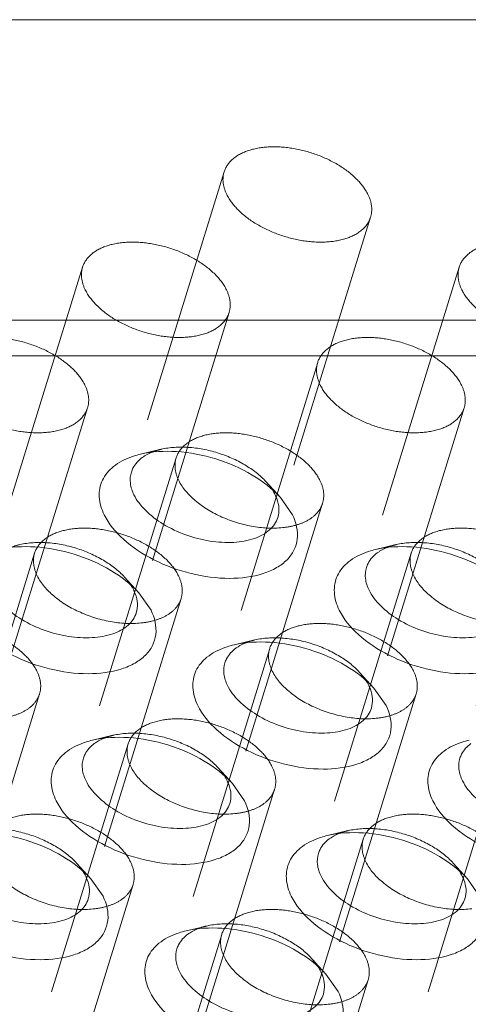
# Model space of a CAD drawing. Header units: millimetres. Extents: x 4065 to 8083, y -652 to 5416.
# Tile 246 of 256: x 4977 to 4986, y 5228 to 5247. Entities that reach past the tile are written whole.
import ezdxf

# ---------------------------------------------------------------- set-up
doc = ezdxf.new("R2010")
doc.units = ezdxf.units.MM
doc.header["$LTSCALE"] = 0.8
doc.linetypes.add('HIDDEN', pattern=[9.525, 6.35, -3.175])
doc.layers.get('0').update_dxf_attribs({"linetype": 'CONTINUOUS', "lineweight": 0})
doc.layers.add('3', color=5, linetype='HIDDEN', lineweight=0)

msp = doc.modelspace()

# ---------------------------------------------------------------- linework, layer by layer
for p, q in [((5093.454, 5247.038), (4942.4, 5247.038)), ((5091.639, 5241.163), (4940.585, 5241.163)), ((5091.67, 5240.461), (4940.616, 5240.461)), ((4982.43, 5237.694), (4982.668, 5237.353)), ((4979.661, 5235.829), (4979.899, 5235.488)), ((4984.26, 5233.964), (4984.498, 5233.623)), ((4981.491, 5232.1), (4981.729, 5231.758)), ((4978.722, 5230.235), (4978.96, 5229.894)), ((4986.091, 5230.235), (4986.329, 5229.894)), ((4983.322, 5228.37), (4983.56, 5228.029))]:
    msp.add_line(p, q)
for centre in [(4981.604, 5237.388), (4978.834, 5235.523), (4983.434, 5233.658), (4980.665, 5231.793), (4977.896, 5229.928), (4985.264, 5229.928), (4982.495, 5228.064)]:
    msp.add_arc(centre, 0.808, 20.4981, 26.1954)
for points, knots in [([(4979.515, 5238.487), (4979.53, 5238.492), (4979.589, 5238.512), (4979.649, 5238.529), (4979.695, 5238.54)], [0, 0, 0, 0, 0.243995, 1, 1, 1, 1]), ([(4979.695, 5238.54), (4979.923, 5238.593), (4980.425, 5238.619), (4981.173, 5238.474), (4981.871, 5238.171), (4982.272, 5237.867), (4982.43, 5237.694)], [0, 0, 0, 0, 0.236674, 0.49996, 0.763238, 1, 1, 1, 1]), ([(4979.727, 5238.473), (4979.742, 5238.484), (4979.805, 5238.527), (4979.874, 5238.561), (4979.929, 5238.582)], [0, 0, 0, 0, 0.238443, 1, 1, 1, 1]), ([(4978.984, 5237.353), (4978.93, 5237.462), (4978.859, 5237.69), (4978.923, 5238.046), (4979.164, 5238.329), (4979.39, 5238.442), (4979.515, 5238.487)], [0, 0, 0, 0, 0.254004, 0.482836, 0.721908, 1, 1, 1, 1]), ([(4979.514, 5238.187), (4979.522, 5238.215), (4979.568, 5238.326), (4979.654, 5238.419), (4979.727, 5238.473)], [0, 0, 0, 0, 0.240012, 1, 1, 1, 1]), ([(4979.566, 5237.745), (4979.53, 5237.816), (4979.481, 5237.962), (4979.493, 5238.119), (4979.514, 5238.187)], [0, 0, 0, 0, 0.525878, 1, 1, 1, 1]), ([(4982.38, 5237.302), (4982.352, 5237.209), (4982.223, 5237.026), (4981.906, 5236.865), (4981.5, 5236.797), (4980.882, 5236.837), (4980.273, 5237.053), (4979.793, 5237.413), (4979.621, 5237.632), (4979.566, 5237.745)], [0, 0, 0, 0, 0.088055, 0.191757, 0.316249, 0.457585, 0.752193, 0.885964, 1, 1, 1, 1]), ([(4982.361, 5237.671), (4982.383, 5237.61), (4982.412, 5237.486), (4982.398, 5237.359), (4982.38, 5237.302)], [0, 0, 0, 0, 0.519412, 1, 1, 1, 1]), ([(4982.668, 5237.353), (4982.739, 5237.208), (4982.8, 5236.96), (4982.707, 5236.654), (4982.563, 5236.46), (4982.353, 5236.305), (4981.98, 5236.147), (4981.404, 5236.08), (4980.672, 5236.179), (4979.959, 5236.44), (4979.367, 5236.825), (4979.073, 5237.172), (4978.984, 5237.353)], [0, 0, 0, 0, 0.096773, 0.141577, 0.188039, 0.23902, 0.296136, 0.42893, 0.580086, 0.73539, 0.87927, 1, 1, 1, 1]), ([(4976.926, 5236.675), (4977.154, 5236.728), (4977.656, 5236.754), (4978.404, 5236.609), (4979.102, 5236.307), (4979.503, 5236.002), (4979.661, 5235.829)], [0, 0, 0, 0, 0.236674, 0.49996, 0.763238, 1, 1, 1, 1]), ([(4983.583, 5235.488), (4983.53, 5235.597), (4983.458, 5235.826), (4983.522, 5236.181), (4983.763, 5236.464), (4983.989, 5236.578), (4984.115, 5236.622)], [0, 0, 0, 0, 0.254004, 0.482836, 0.721908, 1, 1, 1, 1]), ([(4984.113, 5236.322), (4984.122, 5236.35), (4984.167, 5236.462), (4984.253, 5236.554), (4984.327, 5236.608)], [0, 0, 0, 0, 0.240012, 1, 1, 1, 1]), ([(4984.115, 5236.622), (4984.129, 5236.627), (4984.188, 5236.647), (4984.248, 5236.664), (4984.294, 5236.675)], [0, 0, 0, 0, 0.243995, 1, 1, 1, 1]), ([(4984.294, 5236.675), (4984.522, 5236.728), (4985.025, 5236.754), (4985.772, 5236.609), (4986.47, 5236.307), (4986.871, 5236.002), (4987.03, 5235.829)], [0, 0, 0, 0, 0.236674, 0.49996, 0.763238, 1, 1, 1, 1]), ([(4984.327, 5236.608), (4984.341, 5236.619), (4984.405, 5236.662), (4984.474, 5236.696), (4984.528, 5236.717)], [0, 0, 0, 0, 0.238443, 1, 1, 1, 1]), ([(4984.165, 5235.88), (4984.13, 5235.951), (4984.081, 5236.098), (4984.092, 5236.254), (4984.113, 5236.322)], [0, 0, 0, 0, 0.525878, 1, 1, 1, 1]), ([(4979.611, 5235.437), (4979.583, 5235.344), (4979.454, 5235.162), (4979.137, 5235), (4978.731, 5234.933), (4978.113, 5234.972), (4977.504, 5235.188), (4977.024, 5235.548), (4976.852, 5235.767), (4976.796, 5235.88)], [0, 0, 0, 0, 0.088055, 0.191757, 0.316249, 0.457585, 0.752193, 0.885964, 1, 1, 1, 1]), ([(4986.98, 5235.437), (4986.951, 5235.344), (4986.823, 5235.162), (4986.505, 5235), (4986.1, 5234.933), (4985.481, 5234.972), (4984.872, 5235.188), (4984.392, 5235.548), (4984.22, 5235.767), (4984.165, 5235.88)], [0, 0, 0, 0, 0.088055, 0.191757, 0.316249, 0.457585, 0.752193, 0.885964, 1, 1, 1, 1]), ([(4979.591, 5235.806), (4979.614, 5235.745), (4979.643, 5235.622), (4979.629, 5235.494), (4979.611, 5235.437)], [0, 0, 0, 0, 0.519412, 1, 1, 1, 1]), ([(4979.899, 5235.488), (4979.97, 5235.343), (4980.031, 5235.095), (4979.938, 5234.789), (4979.794, 5234.595), (4979.584, 5234.44), (4979.211, 5234.282), (4978.635, 5234.215), (4977.902, 5234.314), (4977.19, 5234.575), (4976.598, 5234.96), (4976.304, 5235.307), (4976.215, 5235.488)], [0, 0, 0, 0, 0.096773, 0.141577, 0.188039, 0.23902, 0.296136, 0.42893, 0.580086, 0.73539, 0.87927, 1, 1, 1, 1]), ([(4987.268, 5235.488), (4987.339, 5235.343), (4987.4, 5235.095), (4987.307, 5234.789), (4987.162, 5234.595), (4986.952, 5234.44), (4986.579, 5234.282), (4986.003, 5234.215), (4985.271, 5234.314), (4984.559, 5234.575), (4983.966, 5234.96), (4983.672, 5235.307), (4983.583, 5235.488)], [0, 0, 0, 0, 0.096773, 0.141577, 0.188039, 0.23902, 0.296136, 0.42893, 0.580086, 0.73539, 0.87927, 1, 1, 1, 1]), ([(4981.525, 5234.81), (4981.753, 5234.863), (4982.256, 5234.889), (4983.003, 5234.745), (4983.701, 5234.442), (4984.102, 5234.137), (4984.26, 5233.964)], [0, 0, 0, 0, 0.236674, 0.49996, 0.763238, 1, 1, 1, 1]), ([(4981.557, 5234.743), (4981.572, 5234.754), (4981.635, 5234.797), (4981.705, 5234.831), (4981.759, 5234.852)], [0, 0, 0, 0, 0.238443, 1, 1, 1, 1]), ([(4980.814, 5233.623), (4980.761, 5233.733), (4980.689, 5233.961), (4980.753, 5234.317), (4980.994, 5234.599), (4981.22, 5234.713), (4981.346, 5234.758)], [0, 0, 0, 0, 0.254004, 0.482836, 0.721908, 1, 1, 1, 1]), ([(4981.344, 5234.457), (4981.353, 5234.485), (4981.398, 5234.597), (4981.484, 5234.689), (4981.557, 5234.743)], [0, 0, 0, 0, 0.240012, 1, 1, 1, 1]), ([(4981.346, 5234.758), (4981.36, 5234.763), (4981.419, 5234.783), (4981.479, 5234.799), (4981.525, 5234.81)], [0, 0, 0, 0, 0.243995, 1, 1, 1, 1]), ([(4981.396, 5234.015), (4981.361, 5234.086), (4981.312, 5234.233), (4981.323, 5234.389), (4981.344, 5234.457)], [0, 0, 0, 0, 0.525878, 1, 1, 1, 1]), ([(4984.211, 5233.572), (4984.182, 5233.48), (4984.054, 5233.297), (4983.736, 5233.135), (4983.331, 5233.068), (4982.712, 5233.108), (4982.103, 5233.323), (4981.623, 5233.683), (4981.451, 5233.902), (4981.396, 5234.015)], [0, 0, 0, 0, 0.088055, 0.191757, 0.316249, 0.457585, 0.752193, 0.885964, 1, 1, 1, 1]), ([(4984.191, 5233.941), (4984.213, 5233.88), (4984.243, 5233.757), (4984.228, 5233.63), (4984.211, 5233.572)], [0, 0, 0, 0, 0.519412, 1, 1, 1, 1]), ([(4984.498, 5233.623), (4984.57, 5233.478), (4984.631, 5233.23), (4984.538, 5232.924), (4984.393, 5232.73), (4984.183, 5232.575), (4983.81, 5232.417), (4983.234, 5232.35), (4982.502, 5232.449), (4981.79, 5232.71), (4981.197, 5233.096), (4980.903, 5233.442), (4980.814, 5233.623)], [0, 0, 0, 0, 0.096773, 0.141577, 0.188039, 0.23902, 0.296136, 0.42893, 0.580086, 0.73539, 0.87927, 1, 1, 1, 1]), ([(4978.577, 5232.893), (4978.591, 5232.898), (4978.65, 5232.918), (4978.71, 5232.934), (4978.756, 5232.945)], [0, 0, 0, 0, 0.243995, 1, 1, 1, 1]), ([(4978.756, 5232.945), (4978.984, 5232.999), (4979.486, 5233.024), (4980.234, 5232.88), (4980.932, 5232.577), (4981.333, 5232.273), (4981.491, 5232.1)], [0, 0, 0, 0, 0.236674, 0.49996, 0.763238, 1, 1, 1, 1]), ([(4978.788, 5232.878), (4978.803, 5232.889), (4978.866, 5232.932), (4978.936, 5232.966), (4978.99, 5232.987)], [0, 0, 0, 0, 0.238443, 1, 1, 1, 1]), ([(4985.945, 5232.893), (4985.959, 5232.898), (4986.018, 5232.918), (4986.078, 5232.934), (4986.124, 5232.945)], [0, 0, 0, 0, 0.243995, 1, 1, 1, 1]), ([(4978.045, 5231.758), (4977.991, 5231.868), (4977.92, 5232.096), (4977.984, 5232.452), (4978.225, 5232.734), (4978.451, 5232.848), (4978.577, 5232.893)], [0, 0, 0, 0, 0.254004, 0.482836, 0.721908, 1, 1, 1, 1]), ([(4978.575, 5232.593), (4978.584, 5232.62), (4978.629, 5232.732), (4978.715, 5232.824), (4978.788, 5232.878)], [0, 0, 0, 0, 0.240012, 1, 1, 1, 1]), ([(4985.414, 5231.758), (4985.36, 5231.868), (4985.288, 5232.096), (4985.353, 5232.452), (4985.593, 5232.734), (4985.819, 5232.848), (4985.945, 5232.893)], [0, 0, 0, 0, 0.254004, 0.482836, 0.721908, 1, 1, 1, 1]), ([(4985.944, 5232.593), (4985.952, 5232.62), (4985.997, 5232.732), (4986.083, 5232.824), (4986.157, 5232.878)], [0, 0, 0, 0, 0.240012, 1, 1, 1, 1]), ([(4978.627, 5232.15), (4978.592, 5232.221), (4978.543, 5232.368), (4978.554, 5232.524), (4978.575, 5232.593)], [0, 0, 0, 0, 0.525878, 1, 1, 1, 1]), ([(4985.995, 5232.15), (4985.96, 5232.221), (4985.911, 5232.368), (4985.922, 5232.524), (4985.944, 5232.593)], [0, 0, 0, 0, 0.525878, 1, 1, 1, 1]), ([(4981.441, 5231.707), (4981.413, 5231.615), (4981.285, 5231.432), (4980.967, 5231.27), (4980.561, 5231.203), (4979.943, 5231.243), (4979.334, 5231.458), (4978.854, 5231.818), (4978.682, 5232.037), (4978.627, 5232.15)], [0, 0, 0, 0, 0.088055, 0.191757, 0.316249, 0.457585, 0.752193, 0.885964, 1, 1, 1, 1]), ([(4981.422, 5232.076), (4981.444, 5232.016), (4981.473, 5231.892), (4981.459, 5231.765), (4981.441, 5231.707)], [0, 0, 0, 0, 0.519412, 1, 1, 1, 1]), ([(4988.81, 5231.707), (4988.781, 5231.615), (4988.653, 5231.432), (4988.335, 5231.27), (4987.93, 5231.203), (4987.311, 5231.243), (4986.703, 5231.458), (4986.222, 5231.818), (4986.05, 5232.037), (4985.995, 5232.15)], [0, 0, 0, 0, 0.088055, 0.191757, 0.316249, 0.457585, 0.752193, 0.885964, 1, 1, 1, 1]), ([(4981.729, 5231.758), (4981.801, 5231.613), (4981.861, 5231.366), (4981.768, 5231.059), (4981.624, 5230.865), (4981.414, 5230.71), (4981.041, 5230.552), (4980.465, 5230.485), (4979.733, 5230.584), (4979.02, 5230.846), (4978.428, 5231.231), (4978.134, 5231.577), (4978.045, 5231.758)], [0, 0, 0, 0, 0.096773, 0.141577, 0.188039, 0.23902, 0.296136, 0.42893, 0.580086, 0.73539, 0.87927, 1, 1, 1, 1]), ([(4989.098, 5231.758), (4989.169, 5231.613), (4989.23, 5231.366), (4989.137, 5231.059), (4988.993, 5230.865), (4988.783, 5230.71), (4988.409, 5230.552), (4987.833, 5230.485), (4987.101, 5230.584), (4986.389, 5230.846), (4985.796, 5231.231), (4985.502, 5231.577), (4985.414, 5231.758)], [0, 0, 0, 0, 0.096773, 0.141577, 0.188039, 0.23902, 0.296136, 0.42893, 0.580086, 0.73539, 0.87927, 1, 1, 1, 1]), ([(4975.987, 5231.08), (4976.215, 5231.134), (4976.717, 5231.159), (4977.465, 5231.015), (4978.163, 5230.712), (4978.564, 5230.408), (4978.722, 5230.235)], [0, 0, 0, 0, 0.236674, 0.49996, 0.763238, 1, 1, 1, 1]), ([(4982.644, 5229.894), (4982.591, 5230.003), (4982.519, 5230.231), (4982.584, 5230.587), (4982.824, 5230.87), (4983.05, 5230.983), (4983.176, 5231.028)], [0, 0, 0, 0, 0.254004, 0.482836, 0.721908, 1, 1, 1, 1]), ([(4983.174, 5230.728), (4983.183, 5230.755), (4983.228, 5230.867), (4983.314, 5230.96), (4983.388, 5231.014)], [0, 0, 0, 0, 0.240012, 1, 1, 1, 1]), ([(4983.176, 5231.028), (4983.19, 5231.033), (4983.249, 5231.053), (4983.309, 5231.069), (4983.355, 5231.08)], [0, 0, 0, 0, 0.243995, 1, 1, 1, 1]), ([(4983.355, 5231.08), (4983.583, 5231.134), (4984.086, 5231.159), (4984.833, 5231.015), (4985.532, 5230.712), (4985.933, 5230.408), (4986.091, 5230.235)], [0, 0, 0, 0, 0.236674, 0.49996, 0.763238, 1, 1, 1, 1]), ([(4983.388, 5231.014), (4983.402, 5231.024), (4983.466, 5231.067), (4983.535, 5231.101), (4983.589, 5231.123)], [0, 0, 0, 0, 0.238443, 1, 1, 1, 1]), ([(4983.226, 5230.285), (4983.191, 5230.357), (4983.142, 5230.503), (4983.153, 5230.659), (4983.174, 5230.728)], [0, 0, 0, 0, 0.525878, 1, 1, 1, 1]), ([(4978.672, 5229.843), (4978.644, 5229.75), (4978.515, 5229.567), (4978.198, 5229.406), (4977.792, 5229.338), (4977.174, 5229.378), (4976.565, 5229.593), (4976.085, 5229.953), (4975.913, 5230.173), (4975.858, 5230.285)], [0, 0, 0, 0, 0.088055, 0.191757, 0.316249, 0.457585, 0.752193, 0.885964, 1, 1, 1, 1]), ([(4986.041, 5229.843), (4986.012, 5229.75), (4985.884, 5229.567), (4985.566, 5229.406), (4985.161, 5229.338), (4984.542, 5229.378), (4983.933, 5229.593), (4983.453, 5229.953), (4983.281, 5230.173), (4983.226, 5230.285)], [0, 0, 0, 0, 0.088055, 0.191757, 0.316249, 0.457585, 0.752193, 0.885964, 1, 1, 1, 1]), ([(4978.653, 5230.211), (4978.675, 5230.151), (4978.704, 5230.027), (4978.69, 5229.9), (4978.672, 5229.843)], [0, 0, 0, 0, 0.519412, 1, 1, 1, 1]), ([(4986.021, 5230.211), (4986.044, 5230.151), (4986.073, 5230.027), (4986.059, 5229.9), (4986.041, 5229.843)], [0, 0, 0, 0, 0.519412, 1, 1, 1, 1]), ([(4978.96, 5229.894), (4979.031, 5229.748), (4979.092, 5229.501), (4978.999, 5229.194), (4978.855, 5229), (4978.645, 5228.845), (4978.272, 5228.687), (4977.696, 5228.621), (4976.964, 5228.719), (4976.251, 5228.981), (4975.659, 5229.366), (4975.365, 5229.713), (4975.276, 5229.894)], [0, 0, 0, 0, 0.096773, 0.141577, 0.188039, 0.23902, 0.296136, 0.42893, 0.580086, 0.73539, 0.87927, 1, 1, 1, 1]), ([(4986.329, 5229.894), (4986.4, 5229.748), (4986.461, 5229.501), (4986.368, 5229.194), (4986.224, 5229), (4986.013, 5228.845), (4985.64, 5228.687), (4985.064, 5228.621), (4984.332, 5228.719), (4983.62, 5228.981), (4983.027, 5229.366), (4982.733, 5229.713), (4982.644, 5229.894)], [0, 0, 0, 0, 0.096773, 0.141577, 0.188039, 0.23902, 0.296136, 0.42893, 0.580086, 0.73539, 0.87927, 1, 1, 1, 1]), ([(4980.586, 5229.215), (4980.814, 5229.269), (4981.317, 5229.294), (4982.064, 5229.15), (4982.762, 5228.847), (4983.163, 5228.543), (4983.322, 5228.37)], [0, 0, 0, 0, 0.236674, 0.49996, 0.763238, 1, 1, 1, 1]), ([(4979.875, 5228.029), (4979.822, 5228.138), (4979.75, 5228.366), (4979.814, 5228.722), (4980.055, 5229.005), (4980.281, 5229.118), (4980.407, 5229.163)], [0, 0, 0, 0, 0.254004, 0.482836, 0.721908, 1, 1, 1, 1]), ([(4980.405, 5228.863), (4980.414, 5228.891), (4980.459, 5229.002), (4980.545, 5229.095), (4980.619, 5229.149)], [0, 0, 0, 0, 0.240012, 1, 1, 1, 1]), ([(4980.407, 5229.163), (4980.421, 5229.168), (4980.48, 5229.188), (4980.54, 5229.205), (4980.586, 5229.215)], [0, 0, 0, 0, 0.243995, 1, 1, 1, 1]), ([(4980.619, 5229.149), (4980.633, 5229.16), (4980.697, 5229.202), (4980.766, 5229.236), (4980.82, 5229.258)], [0, 0, 0, 0, 0.238443, 1, 1, 1, 1]), ([(4980.457, 5228.42), (4980.422, 5228.492), (4980.373, 5228.638), (4980.384, 5228.794), (4980.405, 5228.863)], [0, 0, 0, 0, 0.525878, 1, 1, 1, 1]), ([(4983.272, 5227.978), (4983.243, 5227.885), (4983.115, 5227.702), (4982.797, 5227.541), (4982.392, 5227.473), (4981.773, 5227.513), (4981.164, 5227.729), (4980.684, 5228.089), (4980.512, 5228.308), (4980.457, 5228.42)], [0, 0, 0, 0, 0.088055, 0.191757, 0.316249, 0.457585, 0.752193, 0.885964, 1, 1, 1, 1]), ([(4983.252, 5228.347), (4983.275, 5228.286), (4983.304, 5228.162), (4983.289, 5228.035), (4983.272, 5227.978)], [0, 0, 0, 0, 0.519412, 1, 1, 1, 1]), ([(4983.56, 5228.029), (4983.631, 5227.884), (4983.692, 5227.636), (4983.599, 5227.329), (4983.454, 5227.135), (4983.244, 5226.981), (4982.871, 5226.823), (4982.295, 5226.756), (4981.563, 5226.855), (4980.851, 5227.116), (4980.258, 5227.501), (4979.964, 5227.848), (4979.875, 5228.029)], [0, 0, 0, 0, 0.096773, 0.141577, 0.188039, 0.23902, 0.296136, 0.42893, 0.580086, 0.73539, 0.87927, 1, 1, 1, 1])]:
    msp.add_open_spline(points, degree=3, knots=knots)
for points in [[(4982.274, 5237.84), (4982.294, 5237.809), (4982.313, 5237.777), (4982.329, 5237.745)], [(4979.505, 5235.975), (4979.525, 5235.945), (4979.543, 5235.913), (4979.56, 5235.88)], [(4984.105, 5234.111), (4984.125, 5234.08), (4984.143, 5234.048), (4984.159, 5234.015)], [(4981.336, 5232.246), (4981.355, 5232.215), (4981.374, 5232.183), (4981.39, 5232.15)], [(4978.566, 5230.381), (4978.586, 5230.35), (4978.605, 5230.318), (4978.621, 5230.285)], [(4985.935, 5230.381), (4985.955, 5230.35), (4985.973, 5230.318), (4985.989, 5230.285)], [(4983.166, 5228.516), (4983.186, 5228.485), (4983.204, 5228.453), (4983.22, 5228.42)]]:
    msp.add_open_spline(points, degree=3)
at = {"layer": '3'}
for p, q in [((4981.329, 5244.062), (4979.514, 5238.187)), ((4984.196, 5243.177), (4982.38, 5237.302)), ((4978.56, 5242.198), (4976.745, 5236.323)), ((4985.929, 5242.198), (4984.113, 5236.323)), ((4981.427, 5241.312), (4979.611, 5235.437)), ((4983.16, 5240.333), (4981.344, 5234.458)), ((4978.658, 5239.447), (4976.842, 5233.572)), ((4986.026, 5239.447), (4984.211, 5233.572)), ((4980.098, 5238.635), (4979.694, 5238.54)), ((4980.391, 5238.468), (4978.575, 5232.593)), ((4987.759, 5238.468), (4985.944, 5232.593)), ((4982.15, 5238.001), (4982.43, 5237.694)), ((4983.257, 5237.582), (4981.441, 5231.707)), ((4977.622, 5236.603), (4975.806, 5230.728)), ((4984.99, 5236.603), (4983.174, 5230.728)), ((4984.698, 5236.77), (4984.294, 5236.675)), ((4979.381, 5236.136), (4979.661, 5235.829)), ((4980.488, 5235.717), (4978.672, 5229.842)), ((4987.856, 5235.717), (4986.041, 5229.842)), ((4981.929, 5234.905), (4981.525, 5234.81)), ((4982.221, 5234.738), (4980.405, 5228.863)), ((4983.98, 5234.271), (4984.26, 5233.964)), ((4977.719, 5233.852), (4975.903, 5227.977)), ((4985.087, 5233.852), (4983.272, 5227.977)), ((4979.16, 5233.04), (4978.756, 5232.945)), ((4979.452, 5232.873), (4977.636, 5226.998)), ((4986.82, 5232.873), (4985.005, 5226.998)), ((4981.211, 5232.406), (4981.491, 5232.1)), ((4982.318, 5231.988), (4980.503, 5226.113)), ((4984.051, 5231.009), (4982.236, 5225.134)), ((4983.759, 5231.175), (4983.355, 5231.08)), ((4978.442, 5230.541), (4978.722, 5230.235)), ((4985.81, 5230.541), (4986.09, 5230.235)), ((4979.549, 5230.123), (4977.733, 5224.248)), ((4980.99, 5229.31), (4980.586, 5229.215)), ((4981.282, 5229.144), (4979.467, 5223.269)), ((4983.041, 5228.676), (4983.321, 5228.37)), ((4984.148, 5228.258), (4982.333, 5222.383))]:
    msp.add_line(p, q, dxfattribs=at)
for centre in [(4980.335, 5237.551), (4984.935, 5235.686), (4982.165, 5233.822), (4979.396, 5231.957), (4983.996, 5230.092), (4981.227, 5228.227)]:
    msp.add_arc(centre, 1.108, 109.6104, 111.5294, dxfattribs=at)
for points, knots in [([(4984.144, 5243.619), (4984.089, 5243.732), (4983.917, 5243.951), (4983.567, 5244.213), (4983.137, 5244.416), (4982.668, 5244.537), (4982.209, 5244.566), (4981.804, 5244.499), (4981.486, 5244.337), (4981.358, 5244.155), (4981.329, 5244.062)], [0, 0, 0, 0, 0.11391, 0.247494, 0.393901, 0.543049, 0.684203, 0.808528, 0.912094, 1, 1, 1, 1]), ([(4981.329, 5244.062), (4981.308, 5243.994), (4981.297, 5243.837), (4981.346, 5243.691), (4981.381, 5243.619)], [0, 0, 0, 0, 0.474456, 1, 1, 1, 1]), ([(4981.381, 5243.619), (4981.436, 5243.507), (4981.608, 5243.288), (4981.958, 5243.026), (4982.389, 5242.823), (4982.857, 5242.702), (4983.316, 5242.673), (4983.721, 5242.74), (4984.039, 5242.901), (4984.167, 5243.084), (4984.196, 5243.177)], [0, 0, 0, 0, 0.11391, 0.247494, 0.393901, 0.543049, 0.684203, 0.808528, 0.912094, 1, 1, 1, 1]), ([(4984.196, 5243.177), (4984.217, 5243.245), (4984.228, 5243.402), (4984.179, 5243.548), (4984.144, 5243.619)], [0, 0, 0, 0, 0.474456, 1, 1, 1, 1]), ([(4981.375, 5241.755), (4981.32, 5241.867), (4981.148, 5242.087), (4980.798, 5242.348), (4980.368, 5242.551), (4979.899, 5242.672), (4979.44, 5242.702), (4979.035, 5242.634), (4978.717, 5242.473), (4978.589, 5242.29), (4978.56, 5242.197)], [0, 0, 0, 0, 0.11391, 0.247494, 0.393901, 0.543049, 0.684203, 0.808528, 0.912094, 1, 1, 1, 1]), ([(4988.744, 5241.755), (4988.688, 5241.867), (4988.517, 5242.087), (4988.167, 5242.348), (4987.736, 5242.551), (4987.268, 5242.672), (4986.809, 5242.702), (4986.403, 5242.634), (4986.086, 5242.473), (4985.957, 5242.29), (4985.929, 5242.197)], [0, 0, 0, 0, 0.11391, 0.247494, 0.393901, 0.543049, 0.684203, 0.808528, 0.912094, 1, 1, 1, 1]), ([(4978.56, 5242.197), (4978.539, 5242.129), (4978.528, 5241.973), (4978.577, 5241.826), (4978.612, 5241.755)], [0, 0, 0, 0, 0.474456, 1, 1, 1, 1]), ([(4985.929, 5242.197), (4985.908, 5242.129), (4985.896, 5241.973), (4985.945, 5241.826), (4985.98, 5241.755)], [0, 0, 0, 0, 0.474456, 1, 1, 1, 1]), ([(4978.612, 5241.755), (4978.667, 5241.642), (4978.839, 5241.423), (4979.189, 5241.161), (4979.619, 5240.959), (4980.088, 5240.837), (4980.547, 5240.808), (4980.952, 5240.875), (4981.27, 5241.037), (4981.398, 5241.219), (4981.427, 5241.312)], [0, 0, 0, 0, 0.11391, 0.247494, 0.393901, 0.543049, 0.684203, 0.808528, 0.912094, 1, 1, 1, 1]), ([(4981.427, 5241.312), (4981.448, 5241.381), (4981.459, 5241.537), (4981.41, 5241.683), (4981.375, 5241.755)], [0, 0, 0, 0, 0.474456, 1, 1, 1, 1]), ([(4985.98, 5241.755), (4986.036, 5241.642), (4986.207, 5241.423), (4986.557, 5241.161), (4986.988, 5240.959), (4987.456, 5240.837), (4987.915, 5240.808), (4988.321, 5240.875), (4988.638, 5241.037), (4988.767, 5241.219), (4988.795, 5241.312)], [0, 0, 0, 0, 0.11391, 0.247494, 0.393901, 0.543049, 0.684203, 0.808528, 0.912094, 1, 1, 1, 1]), ([(4978.606, 5239.89), (4978.551, 5240.002), (4978.379, 5240.222), (4978.029, 5240.484), (4977.598, 5240.686), (4977.13, 5240.808), (4976.671, 5240.837), (4976.266, 5240.769), (4975.948, 5240.608), (4975.82, 5240.425), (4975.791, 5240.332)], [0, 0, 0, 0, 0.11391, 0.247494, 0.393901, 0.543049, 0.684203, 0.808528, 0.912094, 1, 1, 1, 1]), ([(4985.974, 5239.89), (4985.919, 5240.002), (4985.747, 5240.222), (4985.398, 5240.484), (4984.967, 5240.686), (4984.499, 5240.808), (4984.04, 5240.837), (4983.634, 5240.769), (4983.317, 5240.608), (4983.188, 5240.425), (4983.16, 5240.332)], [0, 0, 0, 0, 0.11391, 0.247494, 0.393901, 0.543049, 0.684203, 0.808528, 0.912094, 1, 1, 1, 1]), ([(4983.16, 5240.332), (4983.139, 5240.264), (4983.127, 5240.108), (4983.176, 5239.961), (4983.211, 5239.89)], [0, 0, 0, 0, 0.474456, 1, 1, 1, 1]), ([(4975.843, 5239.89), (4975.898, 5239.777), (4976.07, 5239.558), (4976.42, 5239.296), (4976.85, 5239.094), (4977.319, 5238.972), (4977.778, 5238.943), (4978.183, 5239.01), (4978.501, 5239.172), (4978.629, 5239.355), (4978.658, 5239.447)], [0, 0, 0, 0, 0.11391, 0.247494, 0.393901, 0.543049, 0.684203, 0.808528, 0.912094, 1, 1, 1, 1]), ([(4978.658, 5239.447), (4978.679, 5239.516), (4978.69, 5239.672), (4978.641, 5239.818), (4978.606, 5239.89)], [0, 0, 0, 0, 0.474456, 1, 1, 1, 1]), ([(4983.211, 5239.89), (4983.267, 5239.777), (4983.438, 5239.558), (4983.788, 5239.296), (4984.219, 5239.094), (4984.687, 5238.972), (4985.146, 5238.943), (4985.552, 5239.01), (4985.869, 5239.172), (4985.998, 5239.355), (4986.026, 5239.447)], [0, 0, 0, 0, 0.11391, 0.247494, 0.393901, 0.543049, 0.684203, 0.808528, 0.912094, 1, 1, 1, 1]), ([(4986.026, 5239.447), (4986.047, 5239.516), (4986.058, 5239.672), (4986.01, 5239.818), (4985.974, 5239.89)], [0, 0, 0, 0, 0.474456, 1, 1, 1, 1]), ([(4983.205, 5238.025), (4983.15, 5238.138), (4982.978, 5238.357), (4982.629, 5238.619), (4982.198, 5238.821), (4981.73, 5238.943), (4981.27, 5238.972), (4980.865, 5238.905), (4980.548, 5238.743), (4980.419, 5238.56), (4980.391, 5238.468)], [0, 0, 0, 0, 0.11391, 0.247494, 0.393901, 0.543049, 0.684203, 0.808528, 0.912094, 1, 1, 1, 1]), ([(4980.099, 5238.635), (4980.27, 5238.675), (4980.647, 5238.694), (4981.207, 5238.586), (4981.731, 5238.358), (4982.032, 5238.13), (4982.15, 5238.001)], [0, 0, 0, 0, 0.236698, 0.500006, 0.763355, 1, 1, 1, 1]), ([(4980.391, 5238.468), (4980.369, 5238.399), (4980.358, 5238.243), (4980.407, 5238.096), (4980.442, 5238.025)], [0, 0, 0, 0, 0.474456, 1, 1, 1, 1]), ([(4980.442, 5238.025), (4980.517, 5237.873), (4980.775, 5237.585), (4981.288, 5237.282), (4981.889, 5237.101), (4982.314, 5237.081), (4982.514, 5237.107)], [0, 0, 0, 0, 0.214357, 0.471697, 0.744871, 1, 1, 1, 1]), ([(4982.15, 5238.001), (4982.162, 5237.988), (4982.207, 5237.937), (4982.247, 5237.882), (4982.274, 5237.84)], [0, 0, 0, 0, 0.259084, 1, 1, 1, 1]), ([(4983.257, 5237.582), (4983.278, 5237.651), (4983.289, 5237.807), (4983.24, 5237.954), (4983.205, 5238.025)], [0, 0, 0, 0, 0.474456, 1, 1, 1, 1]), ([(4982.514, 5237.107), (4982.605, 5237.118), (4982.776, 5237.154), (4983.001, 5237.255), (4983.17, 5237.397), (4983.238, 5237.52), (4983.257, 5237.582)], [0, 0, 0, 0, 0.296731, 0.558772, 0.78922, 1, 1, 1, 1]), ([(4980.436, 5236.16), (4980.381, 5236.273), (4980.209, 5236.492), (4979.859, 5236.754), (4979.429, 5236.956), (4978.96, 5237.078), (4978.501, 5237.107), (4978.096, 5237.04), (4977.778, 5236.878), (4977.65, 5236.695), (4977.621, 5236.603)], [0, 0, 0, 0, 0.11391, 0.247494, 0.393901, 0.543049, 0.684203, 0.808528, 0.912094, 1, 1, 1, 1]), ([(4987.805, 5236.16), (4987.749, 5236.273), (4987.578, 5236.492), (4987.228, 5236.754), (4986.797, 5236.956), (4986.329, 5237.078), (4985.87, 5237.107), (4985.464, 5237.04), (4985.147, 5236.878), (4985.018, 5236.695), (4984.99, 5236.603)], [0, 0, 0, 0, 0.11391, 0.247494, 0.393901, 0.543049, 0.684203, 0.808528, 0.912094, 1, 1, 1, 1]), ([(4977.33, 5236.77), (4977.501, 5236.81), (4977.878, 5236.829), (4978.438, 5236.721), (4978.962, 5236.493), (4979.262, 5236.265), (4979.381, 5236.136)], [0, 0, 0, 0, 0.236698, 0.500006, 0.763355, 1, 1, 1, 1]), ([(4984.698, 5236.77), (4984.869, 5236.81), (4985.246, 5236.829), (4985.807, 5236.721), (4986.33, 5236.493), (4986.631, 5236.265), (4986.749, 5236.136)], [0, 0, 0, 0, 0.236698, 0.500006, 0.763355, 1, 1, 1, 1]), ([(4977.621, 5236.603), (4977.6, 5236.534), (4977.589, 5236.378), (4977.638, 5236.232), (4977.673, 5236.16)], [0, 0, 0, 0, 0.474456, 1, 1, 1, 1]), ([(4984.99, 5236.603), (4984.969, 5236.534), (4984.958, 5236.378), (4985.007, 5236.232), (4985.042, 5236.16)], [0, 0, 0, 0, 0.474456, 1, 1, 1, 1]), ([(4977.673, 5236.16), (4977.748, 5236.008), (4978.006, 5235.72), (4978.518, 5235.418), (4979.12, 5235.236), (4979.545, 5235.217), (4979.745, 5235.242)], [0, 0, 0, 0, 0.214357, 0.471697, 0.744871, 1, 1, 1, 1]), ([(4979.381, 5236.136), (4979.393, 5236.123), (4979.437, 5236.072), (4979.478, 5236.018), (4979.505, 5235.975)], [0, 0, 0, 0, 0.259084, 1, 1, 1, 1]), ([(4980.488, 5235.718), (4980.509, 5235.786), (4980.52, 5235.942), (4980.471, 5236.089), (4980.436, 5236.16)], [0, 0, 0, 0, 0.474456, 1, 1, 1, 1]), ([(4985.042, 5236.16), (4985.116, 5236.008), (4985.374, 5235.72), (4985.887, 5235.418), (4986.488, 5235.236), (4986.913, 5235.217), (4987.114, 5235.242)], [0, 0, 0, 0, 0.214357, 0.471697, 0.744871, 1, 1, 1, 1]), ([(4979.745, 5235.242), (4979.836, 5235.253), (4980.007, 5235.289), (4980.232, 5235.39), (4980.401, 5235.532), (4980.469, 5235.655), (4980.488, 5235.718)], [0, 0, 0, 0, 0.296731, 0.558772, 0.78922, 1, 1, 1, 1]), ([(4977.667, 5234.295), (4977.612, 5234.408), (4977.44, 5234.627), (4977.09, 5234.889), (4976.66, 5235.091), (4976.191, 5235.213), (4975.732, 5235.242), (4975.327, 5235.175), (4975.009, 5235.013), (4974.881, 5234.83), (4974.852, 5234.738)], [0, 0, 0, 0, 0.11391, 0.247494, 0.393901, 0.543049, 0.684203, 0.808528, 0.912094, 1, 1, 1, 1]), ([(4985.036, 5234.295), (4984.98, 5234.408), (4984.809, 5234.627), (4984.459, 5234.889), (4984.028, 5235.091), (4983.56, 5235.213), (4983.101, 5235.242), (4982.695, 5235.175), (4982.378, 5235.013), (4982.249, 5234.83), (4982.221, 5234.738)], [0, 0, 0, 0, 0.11391, 0.247494, 0.393901, 0.543049, 0.684203, 0.808528, 0.912094, 1, 1, 1, 1]), ([(4981.929, 5234.905), (4982.1, 5234.945), (4982.477, 5234.964), (4983.038, 5234.856), (4983.561, 5234.629), (4983.862, 5234.401), (4983.98, 5234.271)], [0, 0, 0, 0, 0.236698, 0.500006, 0.763355, 1, 1, 1, 1]), ([(4982.221, 5234.738), (4982.2, 5234.669), (4982.188, 5234.513), (4982.237, 5234.367), (4982.272, 5234.295)], [0, 0, 0, 0, 0.474456, 1, 1, 1, 1]), ([(4977.719, 5233.853), (4977.74, 5233.921), (4977.751, 5234.077), (4977.702, 5234.224), (4977.667, 5234.295)], [0, 0, 0, 0, 0.474456, 1, 1, 1, 1]), ([(4982.272, 5234.295), (4982.347, 5234.143), (4982.605, 5233.855), (4983.118, 5233.553), (4983.719, 5233.372), (4984.144, 5233.352), (4984.345, 5233.377)], [0, 0, 0, 0, 0.214357, 0.471697, 0.744871, 1, 1, 1, 1]), ([(4985.087, 5233.853), (4985.108, 5233.921), (4985.12, 5234.077), (4985.071, 5234.224), (4985.036, 5234.295)], [0, 0, 0, 0, 0.474456, 1, 1, 1, 1]), ([(4983.98, 5234.271), (4983.992, 5234.258), (4984.037, 5234.207), (4984.078, 5234.153), (4984.105, 5234.111)], [0, 0, 0, 0, 0.259084, 1, 1, 1, 1]), ([(4976.976, 5233.377), (4977.067, 5233.389), (4977.237, 5233.424), (4977.462, 5233.525), (4977.632, 5233.667), (4977.699, 5233.79), (4977.719, 5233.853)], [0, 0, 0, 0, 0.296731, 0.558772, 0.78922, 1, 1, 1, 1]), ([(4984.345, 5233.377), (4984.436, 5233.389), (4984.606, 5233.424), (4984.831, 5233.525), (4985, 5233.667), (4985.068, 5233.79), (4985.087, 5233.853)], [0, 0, 0, 0, 0.296731, 0.558772, 0.78922, 1, 1, 1, 1]), ([(4982.266, 5232.43), (4982.211, 5232.543), (4982.039, 5232.762), (4981.69, 5233.024), (4981.259, 5233.227), (4980.791, 5233.348), (4980.332, 5233.377), (4979.926, 5233.31), (4979.609, 5233.148), (4979.48, 5232.966), (4979.452, 5232.873)], [0, 0, 0, 0, 0.11391, 0.247494, 0.393901, 0.543049, 0.684203, 0.808528, 0.912094, 1, 1, 1, 1]), ([(4979.16, 5233.04), (4979.331, 5233.08), (4979.708, 5233.099), (4980.268, 5232.991), (4980.792, 5232.764), (4981.093, 5232.536), (4981.211, 5232.406)], [0, 0, 0, 0, 0.236698, 0.500006, 0.763355, 1, 1, 1, 1]), ([(4979.452, 5232.873), (4979.431, 5232.805), (4979.419, 5232.648), (4979.468, 5232.502), (4979.503, 5232.43)], [0, 0, 0, 0, 0.474456, 1, 1, 1, 1]), ([(4979.503, 5232.43), (4979.578, 5232.278), (4979.836, 5231.99), (4980.349, 5231.688), (4980.95, 5231.507), (4981.375, 5231.487), (4981.575, 5231.512)], [0, 0, 0, 0, 0.214357, 0.471697, 0.744871, 1, 1, 1, 1]), ([(4981.211, 5232.406), (4981.223, 5232.393), (4981.268, 5232.342), (4981.308, 5232.288), (4981.336, 5232.246)], [0, 0, 0, 0, 0.259084, 1, 1, 1, 1]), ([(4982.318, 5231.988), (4982.339, 5232.056), (4982.35, 5232.213), (4982.302, 5232.359), (4982.266, 5232.43)], [0, 0, 0, 0, 0.474456, 1, 1, 1, 1]), ([(4981.575, 5231.512), (4981.666, 5231.524), (4981.837, 5231.559), (4982.062, 5231.66), (4982.231, 5231.803), (4982.299, 5231.926), (4982.318, 5231.988)], [0, 0, 0, 0, 0.296731, 0.558772, 0.78922, 1, 1, 1, 1]), ([(4979.497, 5230.566), (4979.442, 5230.678), (4979.27, 5230.898), (4978.921, 5231.16), (4978.49, 5231.362), (4978.022, 5231.483), (4977.562, 5231.513), (4977.157, 5231.445), (4976.84, 5231.284), (4976.711, 5231.101), (4976.683, 5231.008)], [0, 0, 0, 0, 0.11391, 0.247494, 0.393901, 0.543049, 0.684203, 0.808528, 0.912094, 1, 1, 1, 1]), ([(4986.866, 5230.566), (4986.811, 5230.678), (4986.639, 5230.898), (4986.289, 5231.16), (4985.858, 5231.362), (4985.39, 5231.483), (4984.931, 5231.513), (4984.526, 5231.445), (4984.208, 5231.284), (4984.08, 5231.101), (4984.051, 5231.008)], [0, 0, 0, 0, 0.11391, 0.247494, 0.393901, 0.543049, 0.684203, 0.808528, 0.912094, 1, 1, 1, 1]), ([(4976.391, 5231.175), (4976.562, 5231.215), (4976.939, 5231.234), (4977.499, 5231.126), (4978.023, 5230.899), (4978.324, 5230.671), (4978.442, 5230.541)], [0, 0, 0, 0, 0.236698, 0.500006, 0.763355, 1, 1, 1, 1]), ([(4983.759, 5231.175), (4983.93, 5231.215), (4984.307, 5231.234), (4984.868, 5231.126), (4985.391, 5230.899), (4985.692, 5230.671), (4985.811, 5230.541)], [0, 0, 0, 0, 0.236698, 0.500006, 0.763355, 1, 1, 1, 1]), ([(4984.051, 5231.008), (4984.03, 5230.94), (4984.019, 5230.784), (4984.068, 5230.637), (4984.103, 5230.566)], [0, 0, 0, 0, 0.474456, 1, 1, 1, 1]), ([(4976.734, 5230.566), (4976.809, 5230.413), (4977.067, 5230.125), (4977.58, 5229.823), (4978.181, 5229.642), (4978.606, 5229.622), (4978.806, 5229.647)], [0, 0, 0, 0, 0.214357, 0.471697, 0.744871, 1, 1, 1, 1]), ([(4978.442, 5230.541), (4978.454, 5230.528), (4978.499, 5230.478), (4978.539, 5230.423), (4978.566, 5230.381)], [0, 0, 0, 0, 0.259084, 1, 1, 1, 1]), ([(4979.549, 5230.123), (4979.57, 5230.192), (4979.581, 5230.348), (4979.532, 5230.494), (4979.497, 5230.566)], [0, 0, 0, 0, 0.474456, 1, 1, 1, 1]), ([(4984.103, 5230.566), (4984.177, 5230.413), (4984.435, 5230.125), (4984.948, 5229.823), (4985.549, 5229.642), (4985.974, 5229.622), (4986.175, 5229.647)], [0, 0, 0, 0, 0.214357, 0.471697, 0.744871, 1, 1, 1, 1]), ([(4985.811, 5230.541), (4985.822, 5230.528), (4985.867, 5230.478), (4985.908, 5230.423), (4985.935, 5230.381)], [0, 0, 0, 0, 0.259084, 1, 1, 1, 1]), ([(4978.806, 5229.647), (4978.897, 5229.659), (4979.068, 5229.695), (4979.293, 5229.795), (4979.462, 5229.938), (4979.53, 5230.061), (4979.549, 5230.123)], [0, 0, 0, 0, 0.296731, 0.558772, 0.78922, 1, 1, 1, 1]), ([(4984.097, 5228.701), (4984.041, 5228.813), (4983.87, 5229.033), (4983.52, 5229.295), (4983.089, 5229.497), (4982.621, 5229.619), (4982.162, 5229.648), (4981.757, 5229.58), (4981.439, 5229.419), (4981.311, 5229.236), (4981.282, 5229.143)], [0, 0, 0, 0, 0.11391, 0.247494, 0.393901, 0.543049, 0.684203, 0.808528, 0.912094, 1, 1, 1, 1]), ([(4980.99, 5229.31), (4981.161, 5229.351), (4981.538, 5229.37), (4982.099, 5229.261), (4982.622, 5229.034), (4982.923, 5228.806), (4983.041, 5228.676)], [0, 0, 0, 0, 0.236698, 0.500006, 0.763355, 1, 1, 1, 1]), ([(4981.282, 5229.143), (4981.261, 5229.075), (4981.25, 5228.919), (4981.299, 5228.772), (4981.334, 5228.701)], [0, 0, 0, 0, 0.474456, 1, 1, 1, 1]), ([(4981.334, 5228.701), (4981.408, 5228.548), (4981.666, 5228.261), (4982.179, 5227.958), (4982.78, 5227.777), (4983.205, 5227.757), (4983.406, 5227.783)], [0, 0, 0, 0, 0.214357, 0.471697, 0.744871, 1, 1, 1, 1]), ([(4984.148, 5228.258), (4984.17, 5228.327), (4984.181, 5228.483), (4984.132, 5228.629), (4984.097, 5228.701)], [0, 0, 0, 0, 0.474456, 1, 1, 1, 1]), ([(4983.041, 5228.676), (4983.053, 5228.664), (4983.098, 5228.613), (4983.139, 5228.558), (4983.166, 5228.516)], [0, 0, 0, 0, 0.259084, 1, 1, 1, 1]), ([(4983.406, 5227.783), (4983.497, 5227.794), (4983.667, 5227.83), (4983.892, 5227.93), (4984.061, 5228.073), (4984.129, 5228.196), (4984.148, 5228.258)], [0, 0, 0, 0, 0.296731, 0.558772, 0.78922, 1, 1, 1, 1])]:
    msp.add_open_spline(points, degree=3, knots=knots, dxfattribs=at)
for points in [[(4979.963, 5238.595), (4980.008, 5238.611), (4980.053, 5238.624), (4980.099, 5238.635)], [(4977.194, 5236.73), (4977.239, 5236.746), (4977.284, 5236.759), (4977.33, 5236.77)], [(4984.563, 5236.73), (4984.607, 5236.746), (4984.652, 5236.759), (4984.698, 5236.77)], [(4981.794, 5234.865), (4981.838, 5234.881), (4981.883, 5234.894), (4981.929, 5234.905)], [(4979.024, 5233), (4979.069, 5233.016), (4979.114, 5233.029), (4979.16, 5233.04)], [(4983.624, 5231.136), (4983.668, 5231.151), (4983.713, 5231.165), (4983.759, 5231.175)], [(4980.855, 5229.271), (4980.899, 5229.287), (4980.944, 5229.3), (4980.99, 5229.31)]]:
    msp.add_open_spline(points, degree=3, dxfattribs=at)

doc.saveas('drawing.dxf')
